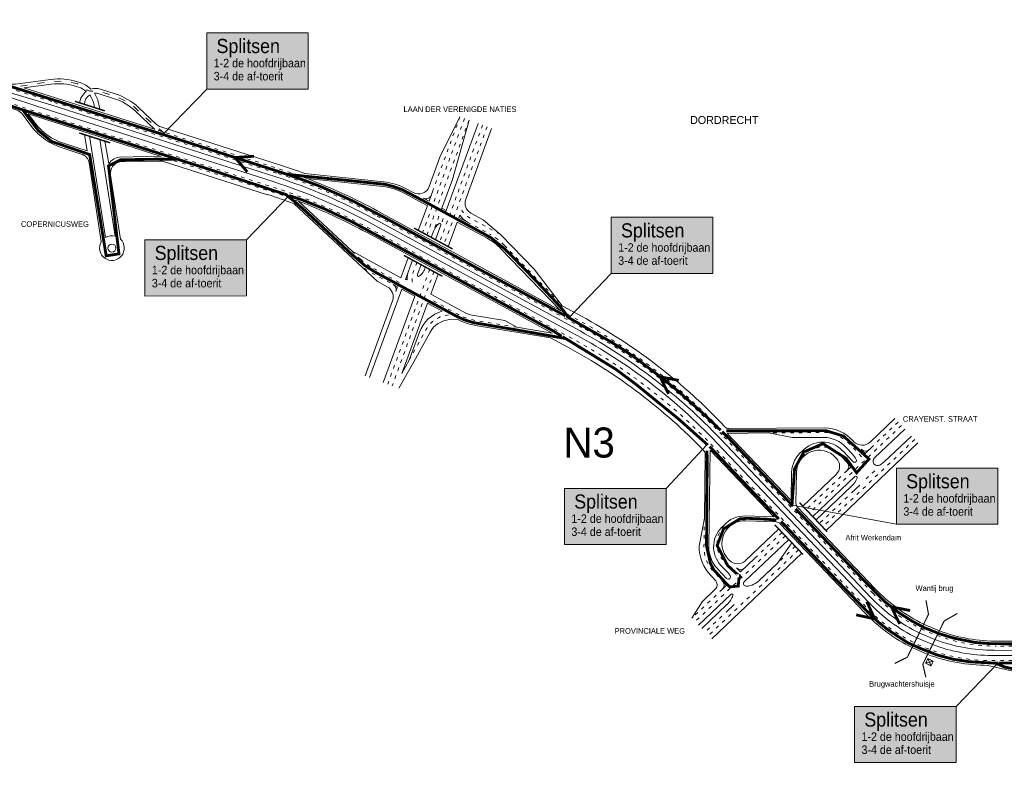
# Model space of a CAD drawing. Header units: metres. Extents: x 534 to 2089, y -2348 to -1299.
# Tile 3 of 6: x 1453 to 1800, y -1825 to -1561. Entities that reach past the tile are written whole.
import ezdxf

# ---------------------------------------------------------------- set-up
doc = ezdxf.new("R2010")
doc.units = ezdxf.units.M
doc.linetypes.add('ACAD_ISO03W100', pattern=[30, 12, -18])
doc.layers.get('0').update_dxf_attribs({"lineweight": 0})
for name, color, linetype, lineweight in [('deelstrepen', 8, 'ACAD_ISO03W100', 0), ('Kunstwerk', 7, 'Continuous', 0), ('RW-MARK', 7, 'Continuous', 0), ('Strooi WEL', 90, 'Continuous', 0), ('Text', 7, 'Continuous', 0)]:
    doc.layers.add(name, color=color, linetype=linetype, lineweight=lineweight)
doc.styles.add('TXT', font='technic_.ttf', dxfattribs={"width": 0.9, "height": 1.35})

msp = doc.modelspace()

# ---------------------------------------------------------------- hatches: boundary and pattern name
at = {"ltscale": 0.2}
h = msp.add_hatch(color=51, dxfattribs=at)
h.dxf.hatch_style = 1
h.paths.add_polyline_path([(1518.81, -1565.78), (1554.62, -1565.78), (1554.62, -1585.61), (1518.81, -1585.63)])
h = msp.add_hatch(color=51, dxfattribs=at)
h.dxf.hatch_style = 1
h.paths.add_polyline_path([(1661.48, -1630.86), (1697.29, -1630.86), (1697.29, -1650.68), (1661.48, -1650.71)])
h = msp.add_hatch(color=51, dxfattribs=at)
h.dxf.hatch_style = 1
h.paths.add_polyline_path([(1496.99, -1638.82), (1532.8, -1638.82), (1532.8, -1658.64), (1496.99, -1658.66)])
h = msp.add_hatch(color=51, dxfattribs=at)
h.dxf.hatch_style = 1
h.paths.add_polyline_path([(1762.08, -1719.39), (1797.89, -1719.39), (1797.89, -1739.22), (1762.08, -1739.24)])
h = msp.add_hatch(color=51, dxfattribs=at)
h.dxf.hatch_style = 1
h.paths.add_polyline_path([(1644.98, -1726.54), (1680.79, -1726.54), (1680.79, -1746.37), (1644.98, -1746.39)])
h = msp.add_hatch(color=51, dxfattribs=at)
h.dxf.hatch_style = 1
h.paths.add_polyline_path([(1747.32, -1803.49), (1783.13, -1803.49), (1783.13, -1823.31), (1747.32, -1823.34)])

# ---------------------------------------------------------------- linework, layer by layer
for p, q in [((1518.81, -1585.63), (1503.25, -1601.63)), ((1547.82, -1623.22), (1532.8, -1638.82)), ((1661.48, -1650.71), (1646.46, -1666.31)), ((1695.32, -1711.08), (1680.79, -1726.54)), ((1762.08, -1739.24), (1725.23, -1732.43)), ((1797.85, -1788.2), (1783.13, -1803.49))]:
    msp.add_line(p, q, dxfattribs=at)
for points in [[(1518.81, -1565.78), (1554.62, -1565.78), (1554.62, -1585.61), (1518.81, -1585.63)], [(1661.48, -1630.86), (1697.29, -1630.86), (1697.29, -1650.68), (1661.48, -1650.71)], [(1496.99, -1638.82), (1532.8, -1638.82), (1532.8, -1658.64), (1496.99, -1658.66)], [(1762.08, -1719.39), (1797.89, -1719.39), (1797.89, -1739.22), (1762.08, -1739.24)], [(1644.98, -1726.54), (1680.79, -1726.54), (1680.79, -1746.37), (1644.98, -1746.39)], [(1747.32, -1803.49), (1783.13, -1803.49), (1783.13, -1823.31), (1747.32, -1823.34)]]:
    msp.add_lwpolyline(points, close=True, dxfattribs=at)
msp.add_circle((1485.33, -1641.75), 1.43, dxfattribs=at)
for start, end in [(148.5982, 46.1744), (75.1188, 120.9777)]:
    msp.add_arc((1485.33, -1641.75), 4.36, start, end, dxfattribs=at)
at = {"layer": 'deelstrepen', "linetype": 'ACAD_ISO03W100', "ltscale": 0.1}
for p, q in [((1543.37, -1615.28), (1464.2, -1590.05)), ((1609.71, -1595.99), (1594.93, -1636.33)), ((1611.31, -1596.58), (1596.44, -1637.15)), ((1608.11, -1595.41), (1598.66, -1621.21)), ((1616.09, -1598.33), (1600.97, -1639.61)), ((1617.69, -1598.92), (1602.48, -1640.43)), ((1651.15, -1669.78), (1578.15, -1630.11)), ((1610.81, -1632.61), (1618.52, -1636.8)), ((1597.43, -1649.27), (1582.61, -1689.72)), ((1586.11, -1655.47), (1576.41, -1650.2)), ((1598.94, -1650.09), (1584.2, -1690.31)), ((1763.82, -1704.38), (1731.38, -1735.25)), ((1762.65, -1703.15), (1753.75, -1711.62)), ((1753.76, -1763.58), (1700.56, -1707.66)), ((1768.5, -1709.29), (1736.05, -1740.16)), ((1744.63, -1720.29), (1730.21, -1734.01)), ((1754.42, -1720.34), (1750.55, -1724.03)), ((1744.75, -1729.54), (1734.89, -1738.93)), ((1722.89, -1743.32), (1691.12, -1773.55)), ((1721.72, -1742.09), (1712.14, -1751.2)), ((1727.57, -1748.23), (1695.79, -1778.46)), ((1726.4, -1747), (1713.82, -1758.96)), ((1700.67, -1762.12), (1689.95, -1772.31)), ((1700.52, -1771.62), (1694.63, -1777.23)), ((1862.93, -1782.22), (1797.23, -1782.22))]:
    msp.add_line(p, q, dxfattribs=at)
at = {"layer": 'deelstrepen', "linetype": 'ACAD_ISO03W100', "ltscale": 0.1, "flags": 128}
for points in [[(1862.93, -1787.31), (1795.05, -1787.31, -0.090262), (1773.91, -1783.46, -0.025047), (1768.4, -1781.07, -0.08775), (1751.58, -1768.66), (1697.43, -1711.75, 0.078307), (1648.02, -1673.86), (1576.14, -1634.81, 0.047368), (1541.36, -1619.98), (1462.66, -1594.9), (1425.97, -1582.8, -0.306108), (1398.58, -1547.37), (1392.47, -1451.89)], [(1464.2, -1590.05), (1430.22, -1579.54, -0.311161), (1409.15, -1552.8), (1406.22, -1507.09), (1404.43, -1479.17)], [(1554.11, -1617.22, 0.013339), (1544.04, -1613.71), (1502.47, -1600.47), (1500.37, -1599.8)], [(1551.19, -1625.21, 0.013807), (1540.85, -1621.6), (1502.33, -1609.33)], [(1608.73, -1628.3, 0.159152), (1611.17, -1630.87), (1622.49, -1637.02)], [(1592.9, -1646.81), (1591.59, -1650.39, 0.169601), (1591.52, -1654.54)], [(1628.12, -1669.71), (1615.62, -1667.64), (1613.82, -1667.34, -0.083575), (1607.54, -1665.18), (1597.27, -1659.6)], [(1590.21, -1681.32), (1596.06, -1670.63, -0.251362), (1604.22, -1665.31)], [(1699.53, -1705.16, 0.078307), (1650.11, -1667.28), (1643.57, -1663.73)], [(1749.77, -1715.41), (1745.57, -1710.95, 0.195988), (1736.59, -1706.84), (1734.81, -1706.84), (1716.88, -1707)], [(1726.8, -1720.95, -0.589781), (1740.94, -1713.46), (1744.71, -1717.47)], [(1694.31, -1737.07), (1694.18, -1746.98, 0.195988), (1697.78, -1756.18), (1700.74, -1759.29)], [(1701.19, -1739.61, 0.386905), (1701.48, -1752.66), (1705.82, -1757.22)]]:
    msp.add_lwpolyline(points, format="xyb", dxfattribs=at)
for points in [[(1601.72, -1627.67), (1598.74, -1635.81)], [(1603.23, -1628.49), (1601.38, -1633.54)]]:
    msp.add_lwpolyline(points, dxfattribs=at)
at = {"layer": 'deelstrepen', "linetype": 'ACAD_ISO03W100', "ltscale": 0.1}
msp.add_lwpolyline([(1623.76, -1640.79), (1643.22, -1660.92)], dxfattribs=at)
msp.add_lwpolyline([(1586.7, -1653.85), (1577.22, -1648.71, -0.063792), (1573.1, -1645.73), (1570.05, -1642.87)], format="xyb", dxfattribs=at)
for centre, radius, start, end in [((1482.66, -1805.84), 200, 61.4806, 72.3285), ((1608.16, -1655.87), 21.7, 44.0246, 61.4806), ((1586.77, -1631.13), 21.7, 226.8804, 241.4806), ((1555.66, -1845.51), 200, 43.5706, 61.4806), ((1797.23, -1722.22), 60, 223.5706, 243.9197), ((1797.23, -1722.22), 60, 243.9197, 249.6603), ((1797.23, -1722.22), 60, 249.6603, 270)]:
    msp.add_arc(centre, radius, start, end, dxfattribs=at)
at = {"layer": 'Kunstwerk'}
for points, const_width in [([(1472.31, -1589.97), (1482.84, -1593.32)], 0.5), ([(1473.8, -1601.12), (1484.72, -1604.6)], 0.5), ([(1591.91, -1634.69), (1605.5, -1642.07)], 0.5), ([(1588.37, -1644.35), (1601.96, -1651.73)], 0.5), ([(1737.63, -1741.84), (1727.89, -1731.61)], 0.5), ([(1729.14, -1749.91), (1719.13, -1739.4)], 0.5), ([(1772.49, -1766.05), (1773.38, -1771.02), (1765.88, -1786.16), (1761.45, -1788.34)], 0.4), ([(1772.43, -1793.21), (1771.38, -1788.58), (1778.91, -1773.36), (1783.59, -1770.68)], 0.4)]:
    msp.add_lwpolyline(points, dxfattribs=dict(at, const_width=const_width))
at = {"layer": 'RW-MARK'}
for p, q in [((1427.76, -1581.57), (1463.23, -1593.09)), ((1428.85, -1580.78), (1463.82, -1591.25)), ((1500.37, -1599.8), (1454.32, -1585.24)), ((1542.23, -1618.3), (1463.23, -1593.09)), ((1543.14, -1616.62), (1463.82, -1591.25)), ((1479.2, -1592.16), (1479.05, -1591.28)), ((1481.02, -1592.74), (1480.73, -1591)), ((1455.85, -1594.42), (1502.33, -1609.33)), ((1608.11, -1595.41), (1601.06, -1609.72)), ((1611.31, -1596.58), (1605.42, -1617.57)), ((1614.5, -1597.75), (1603.23, -1628.49)), ((1476.57, -1607.41), (1475.62, -1601.7)), ((1483.08, -1638), (1477.44, -1602.28)), ((1486.45, -1637.53), (1481.08, -1603.44)), ((1484.22, -1611.95), (1482.9, -1604.02)), ((1488.35, -1638.6), (1484.89, -1615.96)), ((1605.42, -1617.57), (1601.72, -1627.67)), ((1598.66, -1621.21), (1597.19, -1625.21)), ((1595.16, -1624.1), (1597.19, -1625.21)), ((1596.6, -1626.82), (1593.42, -1635.51)), ((1601.72, -1627.67), (1603.23, -1628.49)), ((1650.46, -1671.01), (1577.9, -1631.48)), ((1608.06, -1630.14), (1607.76, -1630.95)), ((1607.76, -1630.95), (1610.81, -1632.61)), ((1622.49, -1637.02), (1616.35, -1631.75)), ((1649.23, -1672.44), (1577.01, -1633.15)), ((1601.38, -1633.54), (1599.46, -1638.79)), ((1607.17, -1632.57), (1603.99, -1641.25)), ((1598.74, -1635.81), (1597.95, -1637.97)), ((1589.88, -1645.17), (1587.29, -1652.24)), ((1591.39, -1645.99), (1588.89, -1652.81)), ((1594.41, -1647.63), (1593.18, -1650.97)), ((1644.12, -1662.09), (1634.25, -1649.19)), ((1600.45, -1650.91), (1597.86, -1657.98)), ((1587.62, -1656.29), (1576.22, -1687.38)), ((1584.59, -1654.64), (1586.11, -1655.47)), ((1585.51, -1657.09), (1586.11, -1655.47)), ((1587.62, -1656.29), (1592.15, -1658.75)), ((1592.15, -1658.75), (1581.01, -1689.14)), ((1596.68, -1661.21), (1587.61, -1685.96)), ((1601.85, -1664.02), (1596.68, -1661.21)), ((1597.47, -1661.5), (1597.43, -1661.62)), ((1650.92, -1665.79), (1644.12, -1662.09)), ((1604.37, -1667.01), (1607.03, -1666.83)), ((1628.12, -1669.71), (1623.9, -1667.29)), ((1593.83, -1671.45), (1590.21, -1681.32)), ((1591.81, -1681.9), (1597.56, -1671.43)), ((1646.16, -1676.72), (1640.08, -1673.41)), ((1591.81, -1681.9), (1586.6, -1691.19)), ((1590.21, -1681.32), (1587.61, -1685.96)), ((1761.48, -1701.92), (1752.75, -1710.23)), ((1724.92, -1730.81), (1702.4, -1707.13)), ((1725.31, -1708.63), (1716.88, -1707)), ((1764.99, -1705.61), (1754.32, -1715.76)), ((1767.33, -1708.07), (1757.78, -1717.14)), ((1752.32, -1766.84), (1698.62, -1710.35)), ((1753.06, -1765.01), (1699.84, -1708.95)), ((1769.67, -1710.53), (1737.23, -1741.39)), ((1744.34, -1712.11), (1746.57, -1714.49)), ((1746.81, -1709.78), (1747.08, -1710.07)), ((1751.02, -1714.21), (1753.75, -1711.62)), ((1694.62, -1714.55), (1694.31, -1737.07)), ((1696.34, -1713.06), (1695.88, -1747)), ((1718.78, -1736.65), (1696.34, -1713.06)), ((1740.62, -1715.61), (1740.95, -1715.96)), ((1746.08, -1718.92), (1742.82, -1715.47)), ((1743.1, -1713.28), (1746.75, -1717.16)), ((1749.65, -1712.76), (1751.02, -1714.21)), ((1744.63, -1720.29), (1746.08, -1718.92)), ((1725.1, -1720.92), (1724.92, -1730.81)), ((1726.8, -1720.95), (1726.61, -1731.74)), ((1747.38, -1722.36), (1732.55, -1736.47)), ((1746.26, -1725.77), (1733.72, -1737.7)), ((1749.1, -1725.4), (1746.2, -1728.16)), ((1708.87, -1736.28), (1718.78, -1736.65)), ((1754.49, -1761.88), (1727.16, -1733.15)), ((1692.48, -1746.95), (1694.31, -1737.07)), ((1708.8, -1737.98), (1719.65, -1738.39)), ((1750.85, -1770.36), (1721.02, -1739.01)), ((1720.55, -1740.86), (1708.78, -1752.06)), ((1724.06, -1744.55), (1708.45, -1759.39)), ((1725.21, -1745.79), (1720.11, -1752.98)), ((1728.74, -1749.46), (1696.97, -1779.69)), ((1700.25, -1753.83), (1702.58, -1756.28)), ((1702.71, -1751.49), (1703.12, -1751.92)), ((1707.05, -1756.05), (1712.14, -1751.2)), ((1720.11, -1752.98), (1713.82, -1758.96)), ((1696.55, -1757.35), (1698.34, -1759.23)), ((1699.01, -1755.01), (1702.17, -1758.32)), ((1705.67, -1754.6), (1707.05, -1756.05)), ((1700.67, -1762.12), (1702.12, -1760.74)), ((1702.12, -1760.74), (1700.74, -1759.29)), ((1703.72, -1763.9), (1692.29, -1774.77)), ((1698.27, -1762.06), (1693.53, -1766.57)), ((1693.53, -1766.57), (1689.95, -1772.31)), ((1702.29, -1767.59), (1693.46, -1776)), ((1704.87, -1767.48), (1701.97, -1770.24)), ((1771.67, -1774.46), (1777.2, -1776.82)), ((1770.14, -1777.56), (1775.66, -1779.93)), ((1775.14, -1781.71), (1769.27, -1779.32)), ((1808.06, -1780.53), (1797.96, -1780.53)), ((1767.58, -1782.72), (1773.09, -1785.12)), ((1898.35, -1783.8), (1796.51, -1783.7)), ((1774.74, -1787.66), (1772.49, -1788.13)), ((1774.16, -1788.91), (1773.26, -1786.81)), ((1898.35, -1785.56), (1795.78, -1785.51)), ((1794.32, -1789.01), (1810.44, -1792.72))]:
    msp.add_line(p, q, dxfattribs=at)
for points in [[(1474.11, -1583.35), (1473.24, -1583.07, 0.111284), (1463.73, -1582.24), (1451.35, -1583.92, -0.109208), (1449.63, -1583.78), (1431.84, -1578.27)], [(1424.37, -1584.05), (1451.83, -1593.1, -0.152553), (1453.77, -1594.49), (1457.02, -1598.79, 0.155073), (1467.75, -1606.38), (1474.55, -1608.55, -0.281431), (1477.28, -1611.71), (1481.6, -1639.47)], [(1473.59, -1584.97), (1472.72, -1584.69, 0.111284), (1463.96, -1583.93), (1454.32, -1585.24)], [(1544.75, -1612.46), (1502.56, -1598.99, -0.112245), (1501.03, -1598.09), (1494.77, -1592.18, 0.112416), (1486.46, -1587.29), (1481.36, -1585.66)], [(1500.5, -1599.92), (1493.6, -1593.41, 0.112416), (1485.95, -1588.91), (1480.84, -1587.28)], [(1455.85, -1594.42), (1458.38, -1597.76, 0.155073), (1468.26, -1604.76), (1476.57, -1607.41)], [(1619.29, -1599.5), (1610.13, -1624.49, 0.371915), (1611.98, -1629.38), (1616.35, -1631.75)], [(1488.18, -1611.36), (1502.23, -1611.03, -0.083018), (1503.54, -1611.22), (1540.26, -1622.9)], [(1553.35, -1615.43), (1581.1, -1618.35, -0.098562), (1589.19, -1620.86), (1591.61, -1622.18, 0.457816), (1597.28, -1620.04), (1601.06, -1609.72)], [(1554.11, -1617.22), (1580.92, -1620.04, -0.098562), (1588.38, -1622.35), (1596.6, -1626.82)], [(1574.63, -1686.8), (1584.33, -1660.32, 0.371915), (1582.48, -1655.43), (1578.89, -1653.48), (1549.67, -1626.12)], [(1607.17, -1632.57), (1617.71, -1638.29, -0.076314), (1622.54, -1641.97), (1643.56, -1663.72)], [(1623.9, -1667.29), (1611.72, -1665.27, -0.083575), (1610.47, -1664.84), (1597.86, -1657.98)], [(1746.81, -1709.78, 0.195988), (1736.66, -1705.14), (1702.95, -1705.45)], [(1744.34, -1712.11, 0.195988), (1736.51, -1708.54), (1734.83, -1708.54), (1725.31, -1708.63)], [(1740.95, -1715.96, -0.412695), (1740.8, -1721.6), (1729.04, -1732.79)]]:
    msp.add_lwpolyline(points, format="xyb", dxfattribs=at)
for points in [[(1488.03, -1609.66), (1502.33, -1609.33)], [(1570.05, -1642.87), (1551.19, -1625.21)], [(1622.49, -1637.02), (1634.25, -1649.19)], [(1587.29, -1652.24), (1570.05, -1642.87)], [(1640.08, -1673.41), (1613.54, -1669.02)], [(1640.62, -1671.78), (1628.12, -1669.71)], [(1716.88, -1707), (1702.4, -1707.13)]]:
    msp.add_lwpolyline(points, dxfattribs=at)
at = {"layer": 'RW-MARK', "flags": 128}
for points in [[(1643.56, -1663.72), (1578.96, -1628.61, 0.033928), (1554.11, -1617.22)], [(1640.62, -1671.78), (1575.33, -1636.3, 0.033539), (1551.19, -1625.21, 0.033539)]]:
    msp.add_lwpolyline(points, format="xyb", dxfattribs=at)
at = {"layer": 'RW-MARK', "const_width": 0.339, "flags": 128}
msp.add_lwpolyline([(1772.35, -1788.22), (1774.22, -1789.18), (1775.03, -1787.59), (1773.16, -1786.63)], close=True, dxfattribs=at)
at = {"layer": 'RW-MARK'}
for centre, radius, start, end in [((1471.16, -1592.59), 9.7, 45.6985, 72.3251), ((1471.16, -1592.59), 8, 49.9995, 72.3251), ((1479.63, -1591.09), 5.7, 125.7021, 174.0056), ((1479.63, -1591.09), 5.7, 72.3251, 107.2881), ((1479.63, -1591.09), 4, 72.3251, 96.6064), ((1471.16, -1592.59), 9.7, 9.4554, 34.3486), ((1479.63, -1591.09), 4, 122.2151, 179.093), ((1471.16, -1592.59), 8, 9.4554, 37.6235), ((1488.83, -1615.3), 5.7, 98.1074, 144.0234), ((1488.83, -1615.3), 4, 99.4224, 189.4554), ((1483.9, -1802.98), 200, 69.6788, 72.2864), ((1481.43, -1808.84), 200, 61.4528, 72.3007), ((1482.23, -1807.12), 200, 61.4206, 72.2684), ((1479.56, -1813.43), 200, 69.4786, 72.3285), ((1596.11, -1622.35), 2, 241.4806, 339.8769), ((1614.63, -1625.58), 8, 214.7773, 241.4806), ((1604.37, -1637.88), 6, 126.9417, 159.8769), ((1601.01, -1633.4), 0.4, 339.8769, 126.9417), ((1590.09, -1646.93), 6, 307.1432, 345.4875), ((1590.09, -1646.93), 6, 258.5039, 264.5053), ((1597.5, -1652.56), 8, 159.8769, 182.495), ((1593.47, -1651.4), 0.4, 163.9634, 307.1432), ((1597.5, -1652.56), 4.6, 159.8769, 163.9634), ((1583.63, -1656.4), 2, 339.8769, 61.4806), ((1605.1, -1675.57), 12, 105.7007, 159.8769), ((1605.1, -1675.57), 8.6, 94.8699, 151.3085), ((1617.09, -1647.61), 21.7, 242.3684, 260.5903), ((1554.62, -1843.01), 201.7, 43.2475, 61.4806), ((1553.65, -1848.13), 200, 43.5428, 61.4528), ((1554.79, -1846.64), 200, 43.5106, 61.4206), ((1551.48, -1850.96), 198.3, 44.0277, 61.4806), ((1703, -1703.45), 2, 223.2475, 267.6283), ((1736.04, -1719.92), 9.69, 43.2735, 137.9991), ((1750, -1707.33), 4, 223.2735, 313.5706), ((1692.62, -1714.53), 2, 359.2158, 44.0277), ((1734.8, -1721.09), 9.7, 127.8803, 178.9769), ((1734.8, -1721.09), 8, 43.2735, 178.9769), ((1740.75, -1719.97), 8, 26.7905, 43.2735), ((1751.1, -1711.39), 2, 223.5706, 313.5706), ((1743.26, -1718.84), 2, 313.5706, 43.2735), ((1747.26, -1716.68), 0.7, 223.2735, 26.7905), ((1755.42, -1716.92), 1.6, 133.5706, 299.5345), ((1752.27, -1711.35), 8, 299.5345, 313.5706), ((1747.72, -1722.73), 0.5, 338.4411, 133.5706), ((1740.75, -1719.97), 8, 313.5706, 338.4411), ((1728.61, -1731.78), 2, 178.9769, 223.5706), ((1708.51, -1745.98), 9.7, 87.8672, 138.9638), ((1707.27, -1747.15), 9.69, 128.845, 223.5706), ((1708.51, -1745.98), 8, 87.8672, 223.5706), ((1719.57, -1740.38), 2, 43.5706, 87.8672), ((1707.27, -1747.15), 14.79, 179.2158, 223.5706), ((1707.27, -1747.15), 11.39, 179.2158, 223.5706), ((1706.02, -1749.17), 4, 223.5706, 313.5706), ((1702.75, -1757.77), 0.8, 223.5706, 34.0103), ((1696.78, -1761.8), 8, 34.0103, 43.5706), ((1707.12, -1753.22), 2, 223.5706, 313.5706), ((1696.89, -1760.61), 2, 313.5706, 43.5706), ((1699.29, -1760.67), 2, 313.5706, 43.5706), ((1709.14, -1760.12), 1, 133.5706, 276.8225), ((1708.31, -1753.17), 8, 276.8225, 313.5706), ((1696.78, -1761.8), 8, 313.5706, 341.6659), ((1703.99, -1764.19), 0.4, 341.6659, 133.5706), ((1797.96, -1720.53), 60, 223.5706, 244.0162), ((1795.81, -1725.51), 60, 223.5428, 243.7442), ((1796.57, -1723.7), 60, 223.5106, 243.859), ((1794.32, -1729.01), 60, 223.5706, 243.5337), ((1797.96, -1720.53), 60, 249.7573, 270), ((1796.57, -1723.7), 60, 249.5993, 269.9399), ((1794.32, -1729.01), 60, 249.2723, 270), ((1795.81, -1725.51), 60, 249.4838, 269.9722)]:
    msp.add_arc(centre, radius, start, end, dxfattribs=at)
at = {"layer": 'Strooi WEL', "const_width": 1}
for points in [[(1421.54, -1482.07), (1419.65, -1481.2), (1414.57, -1478.37), (1410.08, -1477.92), (1406.54, -1477.97), (1395.11, -1478.72), (1393.89, -1480.97), (1394.06, -1490.08), (1395.41, -1509.38), (1396.6, -1528.15), (1397.46, -1543.3), (1397.79, -1548.07), (1398.12, -1551.61), (1399.12, -1556.46), (1400.59, -1560.51), (1403.01, -1565.3), (1406.1, -1569.9), (1408.72, -1573.07), (1411.38, -1575.65), (1413.68, -1577.47), (1417.63, -1580.07), (1420.5, -1581.61), (1426.2, -1583.86), (1453.83, -1592.95)], [(1547.61, -1615.91), (1544.71, -1614.91), (1528.06, -1609.58), (1506.42, -1602.63)], [(1507.84, -1610.19), (1519.64, -1613.96), (1547.05, -1622.96)], [(1533.11, -1614.87), (1528.74, -1609.79), (1535.43, -1609.34)], [(1700.03, -1706.01), (1693.59, -1699.88), (1684.97, -1692.17), (1679.96, -1688.09), (1673.83, -1683.4), (1670.23, -1680.65), (1666.15, -1677.89), (1661.53, -1674.94), (1653.18, -1670.19), (1645.78, -1665.91)], [(1644.29, -1673.02), (1662.99, -1684.46), (1670.32, -1689.93), (1685.05, -1701.92), (1695.51, -1711.25)], [(1681.64, -1693.2), (1678.7, -1687.17), (1685.28, -1688.44)], [(1810.27, -1781.4), (1800.81, -1781.39), (1795.42, -1781.36), (1789.86, -1780.94), (1782.26, -1779.39), (1777.51, -1777.95), (1771.81, -1775.67), (1767.56, -1773.37), (1762.67, -1770.25), (1757.93, -1766.51), (1749.78, -1758.2), (1726.5, -1733.77)], [(1721.37, -1738.2), (1730.55, -1747.91), (1735.14, -1752.76), (1741.09, -1759.06), (1745.16, -1763.26), (1752.15, -1770.39), (1755.72, -1773.79), (1758.75, -1776.21), (1762.26, -1778.58), (1766.14, -1781.08), (1770.52, -1783.03), (1776.46, -1785.36), (1782.05, -1786.86), (1787.94, -1787.75), (1796.26, -1788.21), (1797.85, -1788.2)], [(1751.61, -1766.51), (1754.42, -1772.61), (1747.86, -1771.19)], [(1763.22, -1774.41), (1760.28, -1768.39), (1766.87, -1769.65)]]:
    msp.add_lwpolyline(points, dxfattribs=at)
at = {"layer": 'Strooi WEL', "linetype": 'ACAD_ISO03W100', "ltscale": 0.2, "flags": 128}
msp.add_lwpolyline([(1503.79, -1601.23), (1496.54, -1595.16), (1492.18, -1590.94), (1486.81, -1588.22), (1483.4, -1587.19), (1480.06, -1586.35, -0.15259), (1476.02, -1585.77), (1472.92, -1583.63), (1469.11, -1583), (1464.77, -1582.89), (1453.04, -1584.57)], format="xyb", dxfattribs=at)
at = {"layer": 'Strooi WEL', "linetype": 'ACAD_ISO03W100', "ltscale": 0.2, "const_width": 1, "flags": 128}
for points in [[(1506.42, -1602.63), (1449.95, -1584.81)], [(1507.84, -1610.19), (1453.83, -1592.95)]]:
    msp.add_lwpolyline(points, dxfattribs=at)
at = {"layer": 'Strooi WEL', "linetype": 'ACAD_ISO03W100', "ltscale": 0.2, "const_width": 1}
for points in [[(1453.79, -1592.9), (1459.4, -1600.29), (1459.4, -1600.29), (1459.4, -1600.29), (1459.4, -1600.29), (1459.4, -1600.29), (1464.06, -1604.12), (1464.06, -1604.12), (1477.48, -1608.73), (1477.48, -1608.73), (1477.48, -1608.73), (1477.48, -1608.73), (1483.32, -1644.48), (1483.32, -1644.48), (1487.82, -1643.78), (1487.82, -1643.78), (1487.82, -1643.78), (1484.14, -1612.75), (1488.31, -1610.61), (1488.31, -1610.61), (1488.31, -1610.61), (1488.31, -1610.61), (1488.31, -1610.61), (1501.77, -1610.37), (1501.77, -1610.37), (1508.42, -1610.45)], [(1646.46, -1666.31), (1644.07, -1663.13), (1642.03, -1660.88), (1634.91, -1653.29), (1627.81, -1645.99), (1624.24, -1642.35), (1624.24, -1642.35), (1619.17, -1638.19), (1616.7, -1636.79), (1594.54, -1624.72), (1587.79, -1621.16), (1584.77, -1620.06), (1581.71, -1619.25), (1568.01, -1617.83), (1554.3, -1616.48), (1546.98, -1615.69)], [(1645.33, -1665.66), (1641.51, -1663.6), (1629.06, -1656.83), (1612.96, -1648.19), (1600.25, -1641.22), (1590.79, -1636.04), (1581.21, -1630.82), (1570.53, -1625.24), (1565.37, -1622.85), (1558.84, -1619.98), (1552.89, -1617.73), (1548.06, -1616.06)], [(1546.66, -1622.84), (1550.24, -1625.72), (1552.84, -1627.96), (1569.76, -1643.8), (1574.58, -1647.93), (1578.19, -1650.21), (1605.74, -1665.18), (1608.01, -1666.33), (1609.77, -1667.12), (1612.85, -1668.05), (1627.58, -1670.55), (1640.57, -1672.8), (1645.37, -1673.68)], [(1547.82, -1623.22), (1552.39, -1624.72), (1560.14, -1627.83), (1570.45, -1632.71), (1579.91, -1637.85), (1597.36, -1647.27), (1628.82, -1664.42), (1640.52, -1670.71), (1643.95, -1672.81)], [(1725.59, -1732.82), (1723.55, -1730.67), (1701.64, -1707.54), (1700.61, -1706.56)], [(1702.02, -1706.24), (1707.6, -1706.27), (1716.74, -1706.22), (1729.62, -1706.22), (1737.21, -1706.2), (1743.34, -1708.08), (1752.38, -1716.19), (1748.01, -1721.05), (1744.33, -1715.97), (1736.14, -1710.77), (1736.14, -1710.77), (1729.36, -1713.73), (1726.13, -1719.72), (1725.23, -1732.43)], [(1696.13, -1711.8), (1696.68, -1712.3), (1704.18, -1720.22), (1720.58, -1737.37)], [(1719.76, -1737.74), (1716.58, -1737.45), (1716.58, -1737.45), (1709.44, -1737.12), (1706.86, -1737.31), (1701.09, -1740.84), (1701.09, -1740.84), (1701.09, -1740.84), (1701.09, -1740.84), (1698.83, -1746.7), (1698.83, -1746.7), (1698.83, -1746.7), (1702.5, -1753.74), (1706.53, -1757.4), (1706.58, -1757.44), (1706.54, -1757.44), (1706.58, -1757.44), (1706.27, -1761.03), (1706.27, -1761.03), (1703.28, -1761.33), (1701.91, -1759.97), (1697.65, -1755.29), (1696.41, -1752.92), (1695.07, -1746.81), (1695.07, -1746.81), (1695.07, -1746.81), (1695.15, -1735.35), (1695.34, -1716.02), (1695.2, -1713.24), (1695.2, -1713.24)], [(1796.99, -1788.21), (1800.19, -1789.59), (1807.12, -1791.04)], [(1798.09, -1788.2), (1802.81, -1788.17), (1822.35, -1788.2), (1841.56, -1788.18)]]:
    msp.add_lwpolyline(points, dxfattribs=at)

# ---------------------------------------------------------------- texts
at = {"ltscale": 0.2, "attachment_point": 1, "style": 'TXT'}
for s, width, insert, char_height in [('{\\fArial|b0|i0|c0|p34;Splitsen}', 16.1269, (1522.24, -1567.93), 5), ('{\\fArial|b0|i0|c0|p34;1-2 de hoofdrijbaan}', 36.2644, (1521.24, -1574.96), 3), ('{\\fArial|b0|i0|c0|p34;3-4 de af-toerit}', 27.1581, (1521.24, -1579.58), 3), ('{\\fArial|b0|i0|c0|p34;Splitsen}', 16.1269, (1664.91, -1633.01), 5), ('{\\fArial|b0|i0|c0|p34;Splitsen}', 16.1269, (1500.42, -1640.96), 5), ('{\\fArial|b0|i0|c0|p34;1-2 de hoofdrijbaan}', 36.2644, (1663.91, -1640.04), 3), ('{\\fArial|b0|i0|c0|p34;3-4 de af-toerit}', 27.1581, (1663.91, -1644.66), 3), ('{\\fArial|b0|i0|c0|p34;1-2 de hoofdrijbaan}', 36.2644, (1499.42, -1648), 3), ('{\\fArial|b0|i0|c0|p34;3-4 de af-toerit}', 27.1581, (1499.42, -1652.62), 3), ('{\\fArial|b0|i0|c0|p34;Splitsen}', 16.1269, (1765.51, -1721.54), 5), ('{\\fArial|b0|i0|c0|p34;Splitsen}', 16.1269, (1648.41, -1728.69), 5), ('{\\fArial|b0|i0|c0|p34;1-2 de hoofdrijbaan}', 36.2644, (1764.51, -1728.57), 3), ('{\\fArial|b0|i0|c0|p34;3-4 de af-toerit}', 27.1581, (1764.51, -1733.2), 3), ('{\\fArial|b0|i0|c0|p34;1-2 de hoofdrijbaan}', 36.2644, (1647.41, -1735.72), 3), ('{\\fArial|b0|i0|c0|p34;3-4 de af-toerit}', 27.1581, (1647.41, -1740.35), 3), ('{\\fArial|b0|i0|c0|p34;Splitsen}', 16.1269, (1750.75, -1805.63), 5), ('{\\fArial|b0|i0|c0|p34;1-2 de hoofdrijbaan}', 36.2644, (1749.74, -1812.67), 3), ('{\\fArial|b0|i0|c0|p34;3-4 de af-toerit}', 27.1581, (1749.74, -1817.29), 3)]:
    msp.add_mtext_dynamic_manual_height_columns(s, width=width, gutter_width=6.75, heights=[0], dxfattribs=dict(at, insert=insert, char_height=char_height))
at = {"layer": 'Text'}
for s, height, p in [('LAAN DER VERENIGDE NATIES', 1.9781, (1588.2, -1593.71)), ('DORDRECHT', 2.826, (1689.28, -1597.97)), ('COPERNICUSWEG', 1.9781, (1453.26, -1634.26)), ('CRAYENST. STRAAT', 1.9781, (1764.35, -1703.04)), ('N3', 10.597, (1644.62, -1715.67)), ('Afrit Werkendam', 1.9781, (1744.07, -1744.93)), ('Wantij brug', 1.9781, (1768.8, -1762.79)), ('PROVINCIALE WEG', 1.9781, (1662.66, -1777.84)), ('Brugwachtershuisje', 1.9781, (1752.45, -1796.53))]:
    msp.add_text(s, height=height, dxfattribs=at).set_placement(p)

doc.saveas('drawing.dxf')
